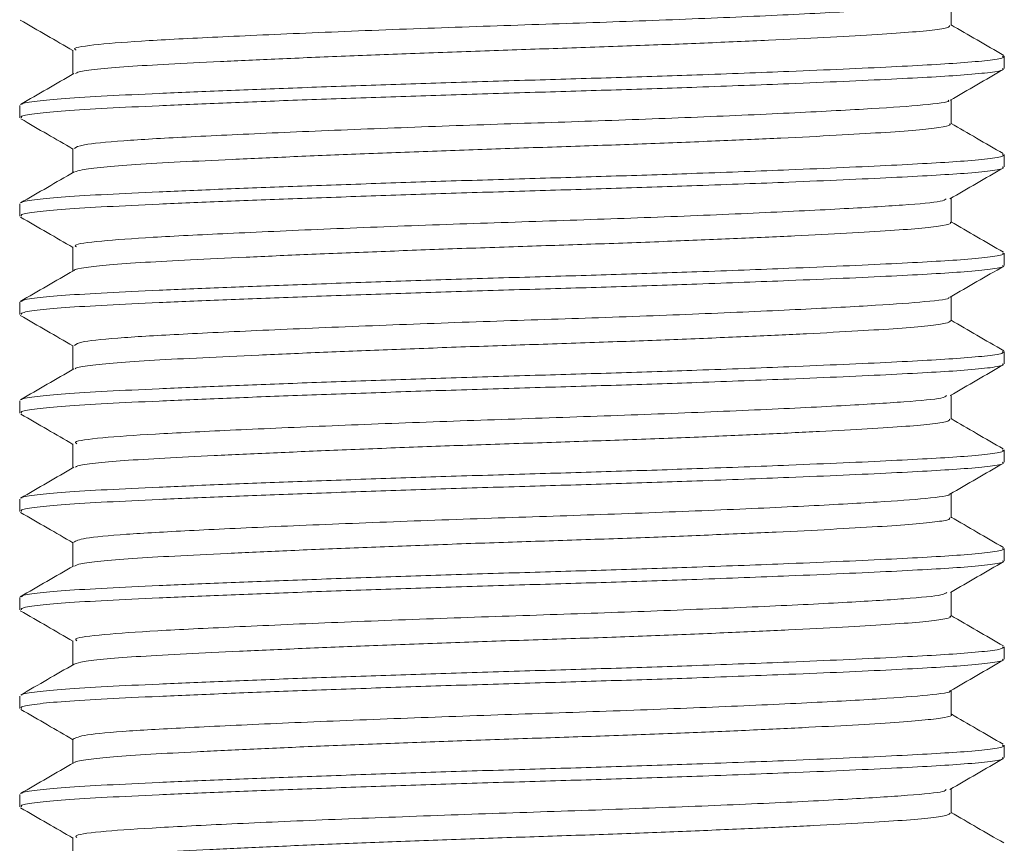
# Model space of a CAD drawing. Header units: millimetres. Extents: x 0 to 210, y 0 to 297.
# Tile 31 of 38: x 135.49 to 145.49, y 217.1 to 225.47. Entities that reach past the tile are written whole.
import ezdxf

# ---------------------------------------------------------------- set-up
doc = ezdxf.new("R2010")
doc.units = ezdxf.units.MM
doc.linetypes.add('HIDDEN', pattern=[1.905, 1.27, -0.635])
doc.layers.add('FORMAT', color=7, linetype='HIDDEN')

msp = doc.modelspace()

# ---------------------------------------------------------------- linework, layer by layer
at = {"layer": 'FORMAT', "linetype": 'Continuous', "lineweight": 15}
for p, q in [((144.953, 225.407), (144.953, 225.652)), ((136.035, 225.157), (136.035, 224.913)), ((145.494, 224.97), (145.494, 225.095)), ((144.953, 224.408), (144.953, 224.652)), ((135.494, 224.595), (135.494, 224.47)), ((136.035, 224.157), (136.035, 223.913)), ((145.494, 223.97), (145.494, 224.095)), ((144.953, 223.407), (144.953, 223.652)), ((135.494, 223.595), (135.494, 223.47)), ((136.035, 223.158), (136.035, 222.913)), ((145.494, 222.97), (145.494, 223.095)), ((144.953, 222.407), (144.953, 222.652)), ((135.494, 222.595), (135.494, 222.47)), ((136.035, 222.157), (136.035, 221.913)), ((145.494, 221.97), (145.494, 222.095)), ((144.953, 221.408), (144.953, 221.652)), ((135.494, 221.595), (135.494, 221.47)), ((136.035, 221.157), (136.035, 220.913)), ((145.494, 220.97), (145.494, 221.095)), ((144.953, 220.407), (144.953, 220.652)), ((135.494, 220.595), (135.494, 220.47)), ((136.035, 220.158), (136.035, 219.913)), ((145.494, 219.97), (145.494, 220.095)), ((144.953, 219.407), (144.953, 219.652)), ((135.494, 219.595), (135.494, 219.47)), ((136.035, 219.157), (136.035, 218.913)), ((145.494, 218.97), (145.494, 219.095)), ((144.953, 218.408), (144.953, 218.652)), ((135.494, 218.595), (135.494, 218.47)), ((136.035, 218.157), (136.035, 217.913)), ((145.494, 217.97), (145.494, 218.095)), ((144.953, 217.407), (144.953, 217.652)), ((135.494, 217.595), (135.494, 217.47)), ((136.035, 217.158), (136.035, 216.913))]:
    msp.add_line(p, q, dxfattribs=at)
at = {"layer": 'FORMAT', "linetype": 'Continuous', "lineweight": 0}
for points, knots in [([(144.913, 225.648), (144.896, 225.638), (144.854, 225.614), (144.456, 225.58), (143.803, 225.541), (142.918, 225.498), (141.881, 225.455), (140.761, 225.418), (139.616, 225.379), (138.507, 225.335), (137.536, 225.292), (136.766, 225.253), (136.262, 225.215), (136.023, 225.181), (136.059, 225.162), (136.069, 225.157)], [0, 0, 0, 0, 0.059462, 0.141125, 0.222588, 0.306453, 0.389998, 0.470575, 0.553051, 0.638304, 0.723488, 0.805771, 0.888026, 0.971677, 1, 1, 1, 1]), ([(144.937, 225.407), (144.939, 225.402), (144.942, 225.387), (144.804, 225.363), (144.545, 225.338), (144.163, 225.313), (143.682, 225.285), (143.105, 225.257), (142.46, 225.229), (141.752, 225.202), (141.015, 225.176), (140.257, 225.151), (139.512, 225.124), (138.789, 225.096), (138.12, 225.068), (137.513, 225.04), (136.996, 225.014), (136.573, 224.99), (136.27, 224.963), (136.091, 224.939), (136.069, 224.924), (136.06, 224.918)], [0, 0, 0, 0, 0.034296, 0.088386, 0.144046, 0.198124, 0.25377, 0.307847, 0.363491, 0.417581, 0.473241, 0.527321, 0.582969, 0.637047, 0.692692, 0.746782, 0.802441, 0.856523, 0.912174, 0.966252, 1, 1, 1, 1]), ([(135.515, 224.605), (135.515, 224.607), (135.515, 224.618), (135.654, 224.639), (135.938, 224.667), (136.359, 224.691), (136.899, 224.717), (137.536, 224.744), (138.264, 224.772), (139.048, 224.8), (139.88, 224.828), (140.723, 224.853), (141.566, 224.878), (142.445, 224.907), (143.221, 224.937), (143.871, 224.964), (144.359, 224.987), (144.772, 225.009), (145.12, 225.031), (145.369, 225.056), (145.495, 225.078), (145.481, 225.091), (145.477, 225.095)], [0, 0, 0, 0, 0.012042, 0.067577, 0.121556, 0.177101, 0.23107, 0.286605, 0.340573, 0.396107, 0.450086, 0.505631, 0.559601, 0.615137, 0.684089, 0.729574, 0.775983, 0.821468, 0.867877, 0.921846, 0.977379, 1, 1, 1, 1]), ([(135.511, 224.47), (135.509, 224.475), (135.503, 224.49), (135.651, 224.514), (135.939, 224.542), (136.359, 224.566), (136.899, 224.592), (137.536, 224.619), (138.264, 224.647), (139.048, 224.675), (139.88, 224.703), (140.723, 224.728), (141.566, 224.753), (142.445, 224.782), (143.221, 224.812), (143.871, 224.839), (144.359, 224.862), (144.772, 224.884), (145.12, 224.906), (145.369, 224.931), (145.495, 224.953), (145.481, 224.966), (145.477, 224.97)], [0, 0, 0, 0, 0.03076, 0.08524, 0.1382, 0.19269, 0.24564, 0.30012, 0.35306, 0.40755, 0.4605, 0.515, 0.56794, 0.62243, 0.69007, 0.7347, 0.78023, 0.82485, 0.87038, 0.92333, 0.97781, 1, 1, 1, 1]), ([(144.924, 224.647), (144.927, 224.645), (144.947, 224.629), (144.699, 224.599), (144.184, 224.563), (143.394, 224.52), (142.412, 224.477), (141.321, 224.435), (140.193, 224.4), (139.074, 224.358), (138.032, 224.315), (137.159, 224.273), (136.509, 224.237), (136.102, 224.197), (136.068, 224.17), (136.052, 224.157)], [0, 0, 0, 0, 0.01314, 0.09686, 0.17826, 0.2628, 0.34847, 0.43091, 0.51078, 0.59355, 0.67772, 0.76135, 0.84202, 0.92533, 1, 1, 1, 1]), ([(144.938, 224.408), (144.942, 224.404), (144.955, 224.391), (144.846, 224.369), (144.614, 224.343), (144.26, 224.319), (143.797, 224.291), (143.244, 224.264), (142.608, 224.235), (141.918, 224.208), (141.181, 224.181), (140.431, 224.157), (139.676, 224.13), (138.951, 224.103), (138.263, 224.074), (137.645, 224.047), (137.103, 224.02), (136.66, 223.996), (136.327, 223.969), (136.114, 223.943), (136.073, 223.926), (136.055, 223.919)], [0, 0, 0, 0, 0.02129, 0.07699, 0.13112, 0.18682, 0.24094, 0.29663, 0.35076, 0.40645, 0.46058, 0.51629, 0.57041, 0.6261, 0.68022, 0.73591, 0.79005, 0.84575, 0.89987, 0.95556, 1, 1, 1, 1]), ([(135.515, 223.605), (135.515, 223.607), (135.515, 223.619), (135.655, 223.639), (135.938, 223.667), (136.359, 223.691), (136.899, 223.717), (137.536, 223.744), (138.264, 223.772), (139.048, 223.8), (139.88, 223.828), (140.723, 223.853), (141.566, 223.878), (142.445, 223.907), (143.221, 223.937), (143.871, 223.964), (144.359, 223.987), (144.772, 224.009), (145.12, 224.031), (145.369, 224.056), (145.495, 224.078), (145.481, 224.091), (145.477, 224.095)], [0, 0, 0, 0, 0.011434, 0.067003, 0.121016, 0.176595, 0.230597, 0.286166, 0.340168, 0.395735, 0.449748, 0.505327, 0.55933, 0.6149, 0.683894, 0.729408, 0.775845, 0.821359, 0.867796, 0.921797, 0.977365, 1, 1, 1, 1]), ([(135.511, 223.47), (135.509, 223.475), (135.503, 223.49), (135.651, 223.514), (135.939, 223.542), (136.359, 223.566), (136.899, 223.592), (137.536, 223.619), (138.264, 223.647), (139.048, 223.675), (139.88, 223.703), (140.723, 223.728), (141.566, 223.753), (142.445, 223.782), (143.221, 223.812), (143.871, 223.839), (144.359, 223.862), (144.772, 223.884), (145.12, 223.906), (145.369, 223.931), (145.495, 223.953), (145.481, 223.966), (145.477, 223.97)], [0, 0, 0, 0, 0.03076, 0.08524, 0.1382, 0.19269, 0.24564, 0.30012, 0.35306, 0.40755, 0.4605, 0.515, 0.56794, 0.62243, 0.69007, 0.7347, 0.78023, 0.82485, 0.87038, 0.92333, 0.97781, 1, 1, 1, 1]), ([(144.904, 223.646), (144.892, 223.637), (144.861, 223.615), (144.492, 223.583), (143.854, 223.544), (142.973, 223.501), (141.931, 223.457), (140.808, 223.419), (139.666, 223.381), (138.562, 223.338), (137.588, 223.294), (136.811, 223.255), (136.288, 223.218), (136.031, 223.183), (136.063, 223.163), (136.072, 223.158)], [0, 0, 0, 0, 0.0492, 0.13087, 0.21332, 0.29841, 0.38333, 0.46532, 0.54743, 0.6324, 0.71745, 0.79978, 0.88155, 0.96638, 1, 1, 1, 1]), ([(144.944, 223.407), (144.947, 223.406), (144.966, 223.395), (144.88, 223.375), (144.68, 223.348), (144.348, 223.324), (143.912, 223.298), (143.374, 223.27), (142.76, 223.242), (142.076, 223.214), (141.352, 223.187), (140.598, 223.163), (139.847, 223.137), (139.109, 223.109), (138.416, 223.081), (137.776, 223.053), (137.219, 223.026), (136.75, 223.001), (136.389, 222.976), (136.154, 222.948), (136.043, 222.928), (136.048, 222.918), (136.048, 222.916)], [0, 0, 0, 0, 0.0092, 0.06311, 0.11858, 0.17248, 0.22795, 0.28184, 0.3373, 0.39121, 0.44669, 0.50059, 0.55606, 0.60995, 0.66541, 0.71932, 0.77479, 0.8287, 0.88417, 0.93807, 0.99353, 1, 1, 1, 1]), ([(135.514, 222.603), (135.514, 222.606), (135.513, 222.618), (135.654, 222.639), (135.938, 222.667), (136.359, 222.691), (136.899, 222.717), (137.536, 222.744), (138.264, 222.772), (139.048, 222.8), (139.88, 222.828), (140.723, 222.853), (141.566, 222.878), (142.445, 222.907), (143.221, 222.937), (143.871, 222.964), (144.359, 222.987), (144.772, 223.009), (145.12, 223.031), (145.369, 223.056), (145.495, 223.078), (145.481, 223.091), (145.477, 223.095)], [0, 0, 0, 0, 0.01593, 0.07125, 0.12501, 0.18034, 0.2341, 0.28941, 0.34317, 0.39848, 0.45225, 0.50758, 0.56133, 0.61665, 0.68533, 0.73064, 0.77686, 0.82217, 0.8684, 0.92215, 0.97747, 1, 1, 1, 1]), ([(135.511, 222.47), (135.509, 222.475), (135.503, 222.49), (135.651, 222.514), (135.939, 222.542), (136.359, 222.566), (136.899, 222.592), (137.536, 222.619), (138.264, 222.647), (139.048, 222.675), (139.88, 222.703), (140.723, 222.728), (141.566, 222.753), (142.445, 222.782), (143.221, 222.812), (143.871, 222.839), (144.359, 222.862), (144.772, 222.884), (145.12, 222.906), (145.369, 222.931), (145.495, 222.953), (145.481, 222.966), (145.477, 222.97)], [0, 0, 0, 0, 0.03076, 0.08524, 0.1382, 0.19269, 0.24564, 0.30012, 0.35306, 0.40755, 0.4605, 0.515, 0.56794, 0.62243, 0.69007, 0.7347, 0.78023, 0.82485, 0.87038, 0.92333, 0.97781, 1, 1, 1, 1]), ([(144.929, 222.648), (144.931, 222.646), (144.954, 222.63), (144.718, 222.601), (144.223, 222.565), (143.453, 222.523), (142.485, 222.48), (141.396, 222.438), (140.257, 222.402), (139.121, 222.36), (138.062, 222.316), (137.173, 222.274), (136.515, 222.237), (136.102, 222.197), (136.068, 222.17), (136.052, 222.157)], [0, 0, 0, 0, 0.010662, 0.093759, 0.174339, 0.257923, 0.342815, 0.426172, 0.506722, 0.590064, 0.675629, 0.759857, 0.841078, 0.924906, 1, 1, 1, 1]), ([(144.949, 222.407), (144.939, 222.399), (144.92, 222.381), (144.733, 222.354), (144.434, 222.33), (144.017, 222.304), (143.505, 222.276), (142.903, 222.248), (142.237, 222.22), (141.516, 222.193), (140.772, 222.168), (140.013, 222.143), (139.275, 222.115), (138.565, 222.087), (137.916, 222.059), (137.335, 222.032), (136.849, 222.006), (136.459, 221.981), (136.198, 221.954), (136.063, 221.933), (136.059, 221.921), (136.058, 221.919)], [0, 0, 0, 0, 0.052009, 0.106134, 0.161829, 0.215942, 0.271624, 0.325739, 0.381422, 0.435547, 0.491243, 0.545355, 0.601037, 0.655149, 0.71083, 0.764955, 0.820651, 0.874764, 0.930447, 0.984559, 1, 1, 1, 1]), ([(135.515, 221.605), (135.515, 221.607), (135.515, 221.619), (135.655, 221.639), (135.938, 221.667), (136.359, 221.691), (136.899, 221.717), (137.536, 221.744), (138.264, 221.772), (139.048, 221.8), (139.88, 221.828), (140.723, 221.853), (141.566, 221.878), (142.445, 221.907), (143.221, 221.937), (143.871, 221.964), (144.359, 221.987), (144.772, 222.009), (145.12, 222.031), (145.369, 222.056), (145.495, 222.078), (145.481, 222.091), (145.477, 222.095)], [0, 0, 0, 0, 0.01158, 0.06714, 0.12114, 0.17671, 0.23071, 0.28627, 0.34026, 0.39582, 0.44983, 0.5054, 0.55939, 0.61496, 0.68394, 0.72945, 0.77588, 0.82138, 0.86782, 0.92181, 0.97737, 1, 1, 1, 1]), ([(135.511, 221.47), (135.509, 221.475), (135.503, 221.49), (135.651, 221.514), (135.939, 221.542), (136.359, 221.566), (136.899, 221.592), (137.536, 221.619), (138.264, 221.647), (139.048, 221.675), (139.88, 221.703), (140.723, 221.728), (141.566, 221.753), (142.445, 221.782), (143.221, 221.812), (143.871, 221.839), (144.359, 221.862), (144.772, 221.884), (145.12, 221.906), (145.369, 221.931), (145.495, 221.953), (145.481, 221.966), (145.477, 221.97)], [0, 0, 0, 0, 0.03076, 0.08524, 0.1382, 0.19269, 0.24564, 0.30012, 0.35306, 0.40755, 0.4605, 0.515, 0.56794, 0.62243, 0.69007, 0.7347, 0.78023, 0.82485, 0.87038, 0.92333, 0.97781, 1, 1, 1, 1]), ([(144.908, 221.647), (144.898, 221.639), (144.871, 221.616), (144.507, 221.584), (143.87, 221.545), (142.985, 221.501), (141.935, 221.458), (140.81, 221.419), (139.673, 221.381), (138.579, 221.338), (137.611, 221.295), (136.831, 221.256), (136.298, 221.219), (136.032, 221.184), (136.064, 221.164), (136.073, 221.158)], [0, 0, 0, 0, 0.0496, 0.13171, 0.21441, 0.29983, 0.38511, 0.46743, 0.54841, 0.6322, 0.71611, 0.79744, 0.87944, 0.96457, 1, 1, 1, 1]), ([(144.94, 221.408), (144.939, 221.401), (144.936, 221.385), (144.785, 221.36), (144.512, 221.335), (144.122, 221.31), (143.627, 221.283), (143.047, 221.255), (142.39, 221.226), (141.684, 221.199), (140.938, 221.173), (140.186, 221.149), (139.437, 221.122), (138.724, 221.094), (138.055, 221.065), (137.46, 221.038), (136.948, 221.012), (136.539, 220.987), (136.245, 220.96), (136.082, 220.937), (136.066, 220.923), (136.061, 220.919)], [0, 0, 0, 0, 0.03908, 0.09476, 0.14887, 0.20455, 0.25865, 0.31432, 0.36843, 0.42411, 0.47823, 0.53391, 0.58801, 0.64368, 0.69779, 0.75347, 0.80758, 0.86327, 0.91737, 0.97304, 1, 1, 1, 1]), ([(135.515, 220.605), (135.515, 220.607), (135.515, 220.618), (135.654, 220.639), (135.938, 220.667), (136.359, 220.691), (136.899, 220.717), (137.536, 220.744), (138.264, 220.772), (139.048, 220.8), (139.88, 220.828), (140.723, 220.853), (141.566, 220.878), (142.445, 220.907), (143.221, 220.937), (143.871, 220.964), (144.359, 220.987), (144.772, 221.009), (145.12, 221.031), (145.369, 221.056), (145.495, 221.078), (145.481, 221.091), (145.477, 221.095)], [0, 0, 0, 0, 0.01182, 0.06737, 0.12136, 0.17692, 0.2309, 0.28644, 0.34043, 0.39597, 0.44996, 0.50552, 0.5595, 0.61505, 0.68402, 0.72951, 0.77593, 0.82143, 0.86785, 0.92183, 0.97737, 1, 1, 1, 1]), ([(135.511, 220.47), (135.509, 220.475), (135.503, 220.49), (135.651, 220.514), (135.939, 220.542), (136.359, 220.566), (136.899, 220.592), (137.536, 220.619), (138.264, 220.647), (139.048, 220.675), (139.88, 220.703), (140.723, 220.728), (141.566, 220.753), (142.445, 220.782), (143.221, 220.812), (143.871, 220.839), (144.359, 220.862), (144.772, 220.884), (145.12, 220.906), (145.369, 220.931), (145.495, 220.953), (145.481, 220.966), (145.477, 220.97)], [0, 0, 0, 0, 0.03076, 0.08524, 0.1382, 0.19269, 0.24564, 0.30012, 0.35306, 0.40755, 0.4605, 0.515, 0.56794, 0.62243, 0.69007, 0.7347, 0.78023, 0.82485, 0.87038, 0.92333, 0.97781, 1, 1, 1, 1]), ([(144.932, 220.645), (144.933, 220.644), (144.952, 220.63), (144.722, 220.602), (144.239, 220.566), (143.479, 220.524), (142.515, 220.481), (141.418, 220.439), (140.27, 220.402), (139.128, 220.36), (138.071, 220.317), (137.191, 220.275), (136.537, 220.239), (136.113, 220.199), (136.066, 220.171), (136.043, 220.158)], [0, 0, 0, 0, 0.00511, 0.08788, 0.16808, 0.25121, 0.33725, 0.42181, 0.50346, 0.58791, 0.67396, 0.75719, 0.83741, 0.92006, 1, 1, 1, 1]), ([(144.936, 220.407), (144.94, 220.403), (144.949, 220.389), (144.828, 220.366), (144.586, 220.341), (144.218, 220.316), (143.749, 220.289), (143.183, 220.261), (142.546, 220.233), (141.845, 220.205), (141.111, 220.179), (140.353, 220.155), (139.607, 220.128), (138.878, 220.1), (138.202, 220.072), (137.586, 220.044), (137.057, 220.017), (136.621, 219.993), (136.302, 219.967), (136.1, 219.941), (136.067, 219.924), (136.052, 219.916)], [0, 0, 0, 0, 0.026931, 0.080826, 0.136284, 0.190168, 0.245615, 0.299498, 0.354942, 0.408837, 0.464295, 0.518181, 0.57363, 0.627513, 0.682958, 0.736852, 0.79231, 0.846198, 0.901649, 0.955532, 1, 1, 1, 1]), ([(135.514, 219.603), (135.514, 219.606), (135.513, 219.618), (135.654, 219.639), (135.938, 219.667), (136.359, 219.691), (136.899, 219.717), (137.536, 219.744), (138.264, 219.772), (139.048, 219.8), (139.88, 219.828), (140.723, 219.853), (141.566, 219.878), (142.445, 219.907), (143.221, 219.937), (143.871, 219.964), (144.359, 219.987), (144.772, 220.009), (145.12, 220.031), (145.369, 220.056), (145.495, 220.078), (145.481, 220.091), (145.477, 220.095)], [0, 0, 0, 0, 0.01597, 0.07129, 0.12505, 0.18038, 0.23413, 0.28944, 0.3432, 0.39851, 0.45227, 0.5076, 0.56135, 0.61667, 0.68535, 0.73065, 0.77687, 0.82218, 0.8684, 0.92216, 0.97747, 1, 1, 1, 1]), ([(135.511, 219.47), (135.509, 219.475), (135.503, 219.49), (135.651, 219.514), (135.939, 219.542), (136.359, 219.566), (136.899, 219.592), (137.536, 219.619), (138.264, 219.647), (139.048, 219.675), (139.88, 219.703), (140.723, 219.728), (141.566, 219.753), (142.445, 219.782), (143.221, 219.812), (143.871, 219.839), (144.359, 219.862), (144.772, 219.884), (145.12, 219.906), (145.369, 219.931), (145.495, 219.953), (145.481, 219.966), (145.477, 219.97)], [0, 0, 0, 0, 0.03076, 0.08524, 0.1382, 0.19269, 0.24564, 0.30012, 0.35306, 0.40755, 0.4605, 0.515, 0.56794, 0.62243, 0.69007, 0.7347, 0.78023, 0.82485, 0.87038, 0.92333, 0.97781, 1, 1, 1, 1]), ([(144.909, 219.648), (144.9, 219.64), (144.875, 219.617), (144.511, 219.584), (143.885, 219.545), (143.022, 219.503), (141.997, 219.46), (140.885, 219.422), (139.746, 219.384), (138.638, 219.341), (137.651, 219.297), (136.859, 219.258), (136.316, 219.221), (136.04, 219.185), (136.065, 219.164), (136.073, 219.157)], [0, 0, 0, 0, 0.05121, 0.13315, 0.21416, 0.29785, 0.38151, 0.46246, 0.5438, 0.62815, 0.71278, 0.7949, 0.87596, 0.96015, 1, 1, 1, 1]), ([(144.941, 219.407), (144.944, 219.405), (144.962, 219.393), (144.867, 219.372), (144.652, 219.346), (144.311, 219.322), (143.861, 219.295), (143.32, 219.267), (142.693, 219.239), (142.009, 219.211), (141.276, 219.184), (140.527, 219.16), (139.771, 219.134), (139.042, 219.106), (138.347, 219.078), (137.72, 219.05), (137.166, 219.023), (136.711, 218.999), (136.362, 218.973), (136.127, 218.946), (136.074, 218.928), (136.048, 218.919)], [0, 0, 0, 0, 0.013991, 0.069699, 0.123841, 0.179554, 0.233685, 0.289386, 0.343523, 0.399229, 0.453372, 0.509085, 0.563217, 0.618918, 0.673052, 0.728756, 0.7829, 0.838614, 0.892745, 0.948446, 1, 1, 1, 1]), ([(135.515, 218.605), (135.515, 218.607), (135.515, 218.619), (135.655, 218.639), (135.938, 218.667), (136.359, 218.691), (136.899, 218.717), (137.536, 218.744), (138.264, 218.772), (139.048, 218.8), (139.88, 218.828), (140.723, 218.853), (141.566, 218.878), (142.445, 218.907), (143.221, 218.937), (143.871, 218.964), (144.359, 218.987), (144.772, 219.009), (145.12, 219.031), (145.369, 219.056), (145.495, 219.078), (145.481, 219.091), (145.477, 219.095)], [0, 0, 0, 0, 0.01119, 0.06677, 0.1208, 0.17639, 0.23041, 0.28599, 0.34001, 0.39559, 0.44961, 0.50521, 0.55922, 0.61481, 0.68382, 0.72934, 0.77579, 0.82131, 0.86776, 0.92178, 0.97736, 1, 1, 1, 1]), ([(135.511, 218.47), (135.509, 218.475), (135.503, 218.49), (135.651, 218.514), (135.939, 218.542), (136.359, 218.566), (136.899, 218.592), (137.536, 218.619), (138.264, 218.647), (139.048, 218.675), (139.88, 218.703), (140.723, 218.728), (141.566, 218.753), (142.445, 218.782), (143.221, 218.812), (143.871, 218.839), (144.359, 218.862), (144.772, 218.884), (145.12, 218.906), (145.369, 218.931), (145.495, 218.953), (145.481, 218.966), (145.477, 218.97)], [0, 0, 0, 0, 0.03076, 0.08524, 0.1382, 0.19269, 0.24564, 0.30012, 0.35306, 0.40755, 0.4605, 0.515, 0.56794, 0.62243, 0.69007, 0.7347, 0.78023, 0.82485, 0.87038, 0.92333, 0.97781, 1, 1, 1, 1]), ([(144.939, 218.647), (144.94, 218.646), (144.964, 218.632), (144.742, 218.604), (144.269, 218.568), (143.515, 218.526), (142.559, 218.483), (141.475, 218.441), (140.338, 218.404), (139.204, 218.363), (138.14, 218.32), (137.242, 218.277), (136.567, 218.241), (136.12, 218.2), (136.065, 218.172), (136.037, 218.157)], [0, 0, 0, 0, 0.00242, 0.08593, 0.16667, 0.25025, 0.33534, 0.4191, 0.49986, 0.58319, 0.66826, 0.75224, 0.83309, 0.91613, 1, 1, 1, 1]), ([(144.95, 218.408), (144.951, 218.407), (144.972, 218.397), (144.896, 218.378), (144.714, 218.352), (144.396, 218.327), (143.974, 218.301), (143.448, 218.274), (142.843, 218.245), (142.165, 218.217), (141.447, 218.19), (140.694, 218.166), (139.943, 218.14), (139.201, 218.113), (138.502, 218.085), (137.853, 218.056), (137.285, 218.029), (136.804, 218.004), (136.429, 217.979), (136.178, 217.952), (136.055, 217.931), (136.054, 217.92), (136.054, 217.918)], [0, 0, 0, 0, 0.00275, 0.05684, 0.1125, 0.16658, 0.22224, 0.27632, 0.33197, 0.38606, 0.44172, 0.49581, 0.55146, 0.60554, 0.66119, 0.71528, 0.77094, 0.82503, 0.88069, 0.93477, 0.99041, 1, 1, 1, 1]), ([(135.515, 217.605), (135.515, 217.607), (135.515, 217.618), (135.654, 217.639), (135.938, 217.667), (136.359, 217.691), (136.899, 217.717), (137.536, 217.744), (138.264, 217.772), (139.048, 217.8), (139.88, 217.828), (140.723, 217.853), (141.566, 217.878), (142.445, 217.907), (143.221, 217.937), (143.871, 217.964), (144.359, 217.987), (144.772, 218.009), (145.12, 218.031), (145.369, 218.056), (145.495, 218.078), (145.481, 218.091), (145.477, 218.095)], [0, 0, 0, 0, 0.01226, 0.06778, 0.12175, 0.17728, 0.23124, 0.28676, 0.34072, 0.39624, 0.45021, 0.50574, 0.5597, 0.61522, 0.68416, 0.72963, 0.77603, 0.82151, 0.86791, 0.92186, 0.97738, 1, 1, 1, 1]), ([(135.511, 217.47), (135.509, 217.475), (135.503, 217.49), (135.651, 217.514), (135.939, 217.542), (136.359, 217.566), (136.899, 217.592), (137.536, 217.619), (138.264, 217.647), (139.048, 217.675), (139.88, 217.703), (140.723, 217.728), (141.566, 217.753), (142.445, 217.782), (143.221, 217.812), (143.871, 217.839), (144.359, 217.862), (144.772, 217.884), (145.12, 217.906), (145.369, 217.931), (145.495, 217.953), (145.481, 217.966), (145.477, 217.97)], [0, 0, 0, 0, 0.03076, 0.08524, 0.1382, 0.19269, 0.24564, 0.30012, 0.35306, 0.40755, 0.4605, 0.515, 0.56794, 0.62243, 0.69007, 0.7347, 0.78023, 0.82485, 0.87038, 0.92333, 0.97781, 1, 1, 1, 1]), ([(144.903, 217.646), (144.898, 217.639), (144.881, 217.618), (144.544, 217.587), (143.935, 217.548), (143.076, 217.505), (142.047, 217.462), (140.93, 217.423), (139.787, 217.385), (138.676, 217.342), (137.683, 217.299), (136.884, 217.259), (136.331, 217.222), (136.045, 217.186), (136.066, 217.165), (136.073, 217.158)], [0, 0, 0, 0, 0.04065, 0.12268, 0.20467, 0.28957, 0.37461, 0.45699, 0.53865, 0.62341, 0.70855, 0.79126, 0.87267, 0.95725, 1, 1, 1, 1]), ([(144.943, 217.407), (144.938, 217.4), (144.929, 217.383), (144.763, 217.357), (144.48, 217.333), (144.076, 217.307), (143.576, 217.28), (142.983, 217.252), (142.325, 217.224), (141.609, 217.196), (140.868, 217.171), (140.109, 217.146), (139.368, 217.119), (138.653, 217.091), (137.996, 217.063), (137.404, 217.035), (136.905, 217.009), (136.503, 216.985), (136.224, 216.958), (136.071, 216.935), (136.061, 216.921), (136.058, 216.916)], [0, 0, 0, 0, 0.04472, 0.09861, 0.15407, 0.20795, 0.2634, 0.31728, 0.37273, 0.42663, 0.48209, 0.53597, 0.59141, 0.6453, 0.70074, 0.75464, 0.8101, 0.86398, 0.91943, 0.97331, 1, 1, 1, 1])]:
    msp.add_open_spline(points, degree=3, knots=knots, dxfattribs=at)
at = {"layer": 'FORMAT', "linetype": 'Continuous', "lineweight": 15}
for points, knots in [([(135.5, 225.462), (135.59, 225.41), (135.769, 225.306), (135.947, 225.203), (136.035, 225.152)], [0, 0, 0, 0, 0.50647, 1, 1, 1, 1]), ([(145.488, 225.103), (145.398, 225.155), (145.219, 225.259), (145.041, 225.362), (144.953, 225.413)], [0, 0, 0, 0, 0.50649, 1, 1, 1, 1]), ([(136.045, 224.918), (135.955, 224.866), (135.774, 224.762), (135.593, 224.657), (135.503, 224.605)], [0, 0, 0, 0, 0.49997, 1, 1, 1, 1]), ([(144.944, 224.647), (145.035, 224.7), (145.216, 224.804), (145.396, 224.909), (145.487, 224.961)], [0, 0, 0, 0, 0.49996, 1, 1, 1, 1]), ([(135.504, 224.46), (135.594, 224.407), (135.771, 224.305), (135.949, 224.202), (136.035, 224.152)], [0, 0, 0, 0, 0.5103, 1, 1, 1, 1]), ([(145.484, 224.106), (145.393, 224.158), (145.216, 224.26), (145.039, 224.363), (144.953, 224.413)], [0, 0, 0, 0, 0.51066, 1, 1, 1, 1]), ([(136.046, 223.919), (135.955, 223.867), (135.775, 223.762), (135.594, 223.657), (135.503, 223.605)], [0, 0, 0, 0, 0.499955, 1, 1, 1, 1]), ([(144.941, 223.645), (145.031, 223.698), (145.212, 223.802), (145.393, 223.907), (145.483, 223.959)], [0, 0, 0, 0, 0.49996, 1, 1, 1, 1]), ([(135.503, 223.46), (135.594, 223.408), (135.771, 223.305), (135.948, 223.202), (136.035, 223.152)], [0, 0, 0, 0, 0.50949, 1, 1, 1, 1]), ([(145.487, 223.104), (145.397, 223.156), (145.218, 223.259), (145.04, 223.362), (144.953, 223.413)], [0, 0, 0, 0, 0.50769, 1, 1, 1, 1]), ([(136.042, 222.916), (135.951, 222.864), (135.771, 222.76), (135.59, 222.655), (135.5, 222.603)], [0, 0, 0, 0, 0.49996, 1, 1, 1, 1]), ([(144.945, 222.648), (145.036, 222.7), (145.216, 222.805), (145.397, 222.909), (145.488, 222.961)], [0, 0, 0, 0, 0.49997, 1, 1, 1, 1]), ([(135.5, 222.462), (135.59, 222.41), (135.769, 222.306), (135.947, 222.203), (136.035, 222.152)], [0, 0, 0, 0, 0.50657, 1, 1, 1, 1]), ([(145.488, 222.103), (145.397, 222.156), (145.219, 222.259), (145.041, 222.362), (144.953, 222.413)], [0, 0, 0, 0, 0.50679, 1, 1, 1, 1]), ([(136.045, 221.919), (135.955, 221.866), (135.774, 221.762), (135.594, 221.657), (135.503, 221.605)], [0, 0, 0, 0, 0.49997, 1, 1, 1, 1]), ([(144.944, 221.647), (145.034, 221.699), (145.215, 221.804), (145.396, 221.909), (145.486, 221.961)], [0, 0, 0, 0, 0.49995, 1, 1, 1, 1]), ([(135.504, 221.459), (135.595, 221.407), (135.772, 221.305), (135.949, 221.202), (136.035, 221.152)], [0, 0, 0, 0, 0.51068, 1, 1, 1, 1]), ([(145.484, 221.106), (145.393, 221.158), (145.216, 221.26), (145.039, 221.363), (144.953, 221.413)], [0, 0, 0, 0, 0.5107, 1, 1, 1, 1]), ([(136.045, 220.919), (135.955, 220.866), (135.774, 220.762), (135.593, 220.657), (135.503, 220.605)], [0, 0, 0, 0, 0.49995, 1, 1, 1, 1]), ([(144.941, 220.645), (145.031, 220.698), (145.212, 220.802), (145.393, 220.907), (145.483, 220.959)], [0, 0, 0, 0, 0.49996, 1, 1, 1, 1]), ([(135.503, 220.46), (135.593, 220.408), (135.771, 220.305), (135.948, 220.203), (136.035, 220.152)], [0, 0, 0, 0, 0.50892, 1, 1, 1, 1]), ([(145.487, 220.104), (145.397, 220.156), (145.219, 220.259), (145.041, 220.362), (144.953, 220.413)], [0, 0, 0, 0, 0.5073, 1, 1, 1, 1]), ([(136.042, 219.916), (135.951, 219.864), (135.771, 219.76), (135.59, 219.655), (135.5, 219.603)], [0, 0, 0, 0, 0.49996, 1, 1, 1, 1]), ([(144.946, 219.648), (145.036, 219.7), (145.217, 219.805), (145.397, 219.909), (145.488, 219.962)], [0, 0, 0, 0, 0.49997, 1, 1, 1, 1]), ([(135.5, 219.462), (135.591, 219.409), (135.769, 219.306), (135.947, 219.203), (136.035, 219.152)], [0, 0, 0, 0, 0.50674, 1, 1, 1, 1]), ([(145.487, 219.104), (145.397, 219.156), (145.219, 219.259), (145.041, 219.362), (144.953, 219.413)], [0, 0, 0, 0, 0.50718, 1, 1, 1, 1]), ([(136.046, 218.919), (135.955, 218.867), (135.775, 218.762), (135.594, 218.658), (135.504, 218.605)], [0, 0, 0, 0, 0.49997, 1, 1, 1, 1]), ([(144.944, 218.647), (145.034, 218.699), (145.215, 218.804), (145.396, 218.908), (145.486, 218.961)], [0, 0, 0, 0, 0.49995, 1, 1, 1, 1]), ([(135.505, 218.459), (135.595, 218.407), (135.772, 218.305), (135.949, 218.202), (136.035, 218.152)], [0, 0, 0, 0, 0.510994, 1, 1, 1, 1]), ([(145.484, 218.106), (145.393, 218.158), (145.216, 218.26), (145.039, 218.363), (144.953, 218.413)], [0, 0, 0, 0, 0.51066, 1, 1, 1, 1]), ([(136.045, 217.918), (135.955, 217.866), (135.774, 217.762), (135.593, 217.657), (135.503, 217.605)], [0, 0, 0, 0, 0.49995, 1, 1, 1, 1]), ([(144.941, 217.645), (145.031, 217.698), (145.212, 217.802), (145.393, 217.907), (145.483, 217.959)], [0, 0, 0, 0, 0.49996, 1, 1, 1, 1]), ([(135.502, 217.46), (135.592, 217.408), (135.77, 217.305), (135.948, 217.203), (136.035, 217.152)], [0, 0, 0, 0, 0.50833, 1, 1, 1, 1]), ([(145.488, 217.103), (145.397, 217.156), (145.219, 217.259), (145.041, 217.362), (144.953, 217.413)], [0, 0, 0, 0, 0.50693, 1, 1, 1, 1])]:
    msp.add_open_spline(points, degree=3, knots=knots, dxfattribs=at)

doc.saveas('drawing.dxf')
